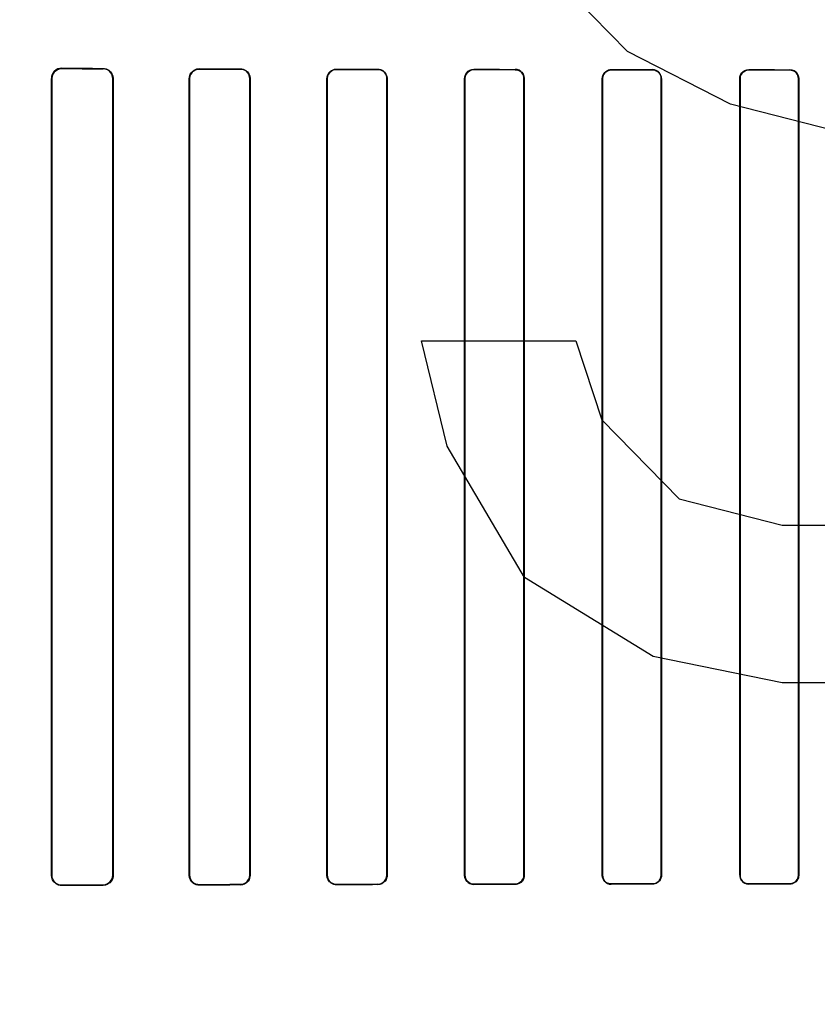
# Model space of a CAD drawing. Header units: millimetres. Extents: x 0 to 297, y 0 to 210.
# Tile 136 of 256: x 55.988 to 56.22, y 157.466 to 157.752. Entities that reach past the tile are written whole.
import ezdxf

# ---------------------------------------------------------------- set-up
doc = ezdxf.new("R2010")
doc.units = ezdxf.units.MM
doc.header["$LTSCALE"] = 16.335
doc.layers.get('0').update_dxf_attribs({"linetype": 'CONTINUOUS'})
for name, color, linetype in [('AXES_REF', 7, 'CONTINUOUS'), ('INTFCLR_1', 7, 'CONTINUOUS'), ('INTFCLR_72935', 7, 'CONTINUOUS')]:
    doc.layers.add(name, color=color, linetype=linetype)

msp = doc.modelspace()

# ---------------------------------------------------------------- linework, layer by layer
at = {"color": 7, "linetype": 'Continuous'}
for p, q in [((56.1649, 157.74313), (56.1349, 157.77377)), ((56.1949, 157.72781), (56.1649, 157.74313)), ((56.2249, 157.72015), (56.1949, 157.72781)), ((56.1124, 157.62823), (56.1049, 157.65887)), ((56.1049, 157.65887), (56.1499, 157.65887)), ((56.1499, 157.65887), (56.1574, 157.63589)), ((56.1574, 157.63589), (56.1799, 157.61292)), ((56.1349, 157.58994), (56.1124, 157.62823)), ((56.1799, 157.61292), (56.2099, 157.60526)), ((56.2099, 157.60526), (56.2699, 157.60526)), ((56.1724, 157.56696), (56.1349, 157.58994)), ((56.2099, 157.5593), (56.1724, 157.56696)), ((56.2699, 157.5593), (56.2099, 157.5593))]:
    msp.add_line(p, q, dxfattribs=at)
for radius in [7.75666, 7.756, 7.70633]:
    msp.add_circle((57.5224, 154.5393), radius, dxfattribs=at)
msp.add_arc((57.5224, 154.5393), 7.68, 278.277129, 261.722871, dxfattribs=at)
at = {"layer": 'AXES_REF', "color": 9, "linetype": 'Continuous'}
for radius in [7.07561, 4.74286]:
    msp.add_circle((57.5224, 154.5393), radius, dxfattribs=at)
at = {"layer": 'INTFCLR_1', "color": 9, "linetype": 'Continuous'}
for p, q in [((56.00018, 157.7383), (56.00018, 157.73818)), ((56.01218, 157.73814), (56.01218, 157.73825)), ((56.04018, 157.73817), (56.04018, 157.73806)), ((56.05218, 157.73803), (56.05218, 157.73813)), ((56.08018, 157.73806), (56.08018, 157.73796)), ((56.09218, 157.73794), (56.09218, 157.73804)), ((56.12018, 157.73798), (56.12018, 157.73789)), ((56.13218, 157.73787), (56.13218, 157.73796)), ((56.16018, 157.73792), (56.16018, 157.73783)), ((56.17218, 157.73782), (56.17218, 157.73791)), ((56.20018, 157.73788), (56.20018, 157.73779)), ((56.21218, 157.73778), (56.21218, 157.73787)), ((55.99728, 157.73529), (55.99715, 157.73529)), ((56.01513, 157.73529), (56.01502, 157.73529)), ((56.0374, 157.73529), (56.03729, 157.73529)), ((56.05501, 157.73529), (56.05491, 157.73529)), ((56.07749, 157.73529), (56.07739, 157.73529)), ((56.09492, 157.73529), (56.09482, 157.73529)), ((56.11757, 157.73529), (56.11747, 157.73529)), ((56.13485, 157.73529), (56.13476, 157.73529)), ((56.15763, 157.73529), (56.15754, 157.73529)), ((56.17479, 157.73529), (56.17471, 157.73529)), ((56.19767, 157.73529), (56.19758, 157.73529)), ((56.21475, 157.73529), (56.21467, 157.73529)), ((55.99715, 157.50329), (55.99728, 157.50329)), ((56.01502, 157.50329), (56.01513, 157.50329)), ((56.03729, 157.50329), (56.0374, 157.50329)), ((56.04018, 157.50052), (56.04018, 157.50041)), ((56.05218, 157.50044), (56.05218, 157.50055)), ((56.05491, 157.50329), (56.05501, 157.50329)), ((56.07739, 157.50329), (56.07749, 157.50329)), ((56.08018, 157.50061), (56.08018, 157.50051)), ((56.09218, 157.50054), (56.09218, 157.50063)), ((56.09482, 157.50329), (56.09492, 157.50329)), ((56.11747, 157.50329), (56.11757, 157.50329)), ((56.12018, 157.50068), (56.12018, 157.50059)), ((56.13218, 157.50061), (56.13218, 157.5007)), ((56.13476, 157.50329), (56.13485, 157.50329)), ((56.15754, 157.50329), (56.15763, 157.50329)), ((56.16018, 157.50074), (56.16018, 157.50065)), ((56.17218, 157.50067), (56.17218, 157.50075)), ((56.17471, 157.50329), (56.17479, 157.50329)), ((56.19758, 157.50329), (56.19767, 157.50329)), ((56.20018, 157.50078), (56.20018, 157.5007)), ((56.21218, 157.50071), (56.21218, 157.50079)), ((56.21467, 157.50329), (56.21475, 157.50329)), ((56.00018, 157.5004), (56.00018, 157.50028)), ((56.01218, 157.50032), (56.01218, 157.50044))]:
    msp.add_line(p, q, dxfattribs=at)
at = {"layer": 'INTFCLR_1', "color": 6, "linetype": 'Continuous'}
for p, q in [((55.99715, 157.50329), (55.99715, 157.73529)), ((55.99728, 157.50329), (55.99728, 157.73529)), ((56.01502, 157.73529), (56.01502, 157.50329)), ((56.01513, 157.73529), (56.01513, 157.50329)), ((56.03729, 157.50329), (56.03729, 157.73529)), ((56.0374, 157.50329), (56.0374, 157.73529)), ((56.05491, 157.73529), (56.05491, 157.50329)), ((56.05501, 157.73529), (56.05501, 157.50329)), ((56.07739, 157.50329), (56.07739, 157.73529)), ((56.07749, 157.50329), (56.07749, 157.73529)), ((56.09482, 157.73529), (56.09482, 157.50329)), ((56.09492, 157.73529), (56.09492, 157.50329)), ((56.11747, 157.50329), (56.11747, 157.73529)), ((56.11757, 157.50329), (56.11757, 157.73529)), ((56.13476, 157.73529), (56.13476, 157.50329)), ((56.13485, 157.73529), (56.13485, 157.50329)), ((56.15754, 157.50329), (56.15754, 157.73529)), ((56.15763, 157.50329), (56.15763, 157.73529)), ((56.17471, 157.73529), (56.17471, 157.50329)), ((56.17479, 157.73529), (56.17479, 157.50329)), ((56.19758, 157.50329), (56.19758, 157.73529)), ((56.19767, 157.50329), (56.19767, 157.73529)), ((56.21467, 157.73529), (56.21467, 157.50329)), ((56.21475, 157.73529), (56.21475, 157.50329))]:
    msp.add_line(p, q, dxfattribs=at)
msp.add_arc((56.00016, 157.73529), 0.00301, 89.7832, 179.9981, dxfattribs=at)
for centre, major_axis, start_param, end_param in [((56.30618, 157.73929), (0.41724, 0), -2.394089, -2.352695), ((56.30618, 157.73929), (0.44124, 0), -2.337129, -2.300034), ((56.30618, 157.73929), (0.41724, 0), -2.262072, -2.225293), ((56.30618, 157.73929), (0.44124, 0), -2.217858, -2.184193), ((56.30618, 157.73929), (0.41724, 0), -2.143198, -2.109347), ((56.30618, 157.73929), (0.44124, 0), -2.10853, -2.077154), ((56.30618, 157.73929), (0.41724, 0), -2.032847, -2.000965), ((56.30618, 157.73929), (0.44124, 0), -2.005937, -1.976148), ((56.30618, 157.73929), (0.41724, 0), -1.928279, -1.897747), ((56.30618, 157.73929), (0.44124, 0), -1.908037, -1.879358), ((56.30618, 157.73929), (0.41724, 0), -1.827661, -1.798036), ((56.30618, 157.73929), (0.44124, 0), -1.8134, -1.785477), ((56.30618, 157.49929), (0.44124, 0), 2.184193, 2.217858), ((56.30618, 157.49929), (0.44124, 0), 2.077154, 2.10853), ((56.30618, 157.49929), (0.41724, 0), 2.109347, 2.143198), ((56.30618, 157.49929), (0.44124, 0), 1.976148, 2.005937), ((56.30618, 157.49929), (0.41724, 0), 2.000965, 2.032847), ((56.30618, 157.49929), (0.44124, 0), 1.879358, 1.908037), ((56.30618, 157.49929), (0.41724, 0), 1.897747, 1.928279), ((56.30618, 157.49929), (0.44124, 0), 1.785477, 1.8134), ((56.30618, 157.49929), (0.41724, 0), 1.798036, 1.827661), ((56.30618, 157.49929), (0.44124, 0), 2.300034, 2.337129), ((56.30618, 157.49929), (0.41724, 0), 2.352695, 2.394089), ((56.30618, 157.49929), (0.41724, 0), 2.225293, 2.262072)]:
    msp.add_ellipse(centre, major_axis=major_axis, ratio=0.003491, start_param=start_param, end_param=end_param, dxfattribs=at)
for points, knots in [([(55.99728, 157.73529), (55.99728, 157.73587), (55.99772, 157.73737), (55.99928, 157.73818), (56.00018, 157.73818)], [0, 0, 0, 0, 0.392607, 1, 1, 1, 1]), ([(56.01218, 157.73825), (56.01277, 157.73825), (56.01431, 157.73779), (56.01513, 157.7362), (56.01513, 157.73529)], [0, 0, 0, 0, 0.394587, 1, 1, 1, 1]), ([(56.03729, 157.73529), (56.03729, 157.73588), (56.03775, 157.73739), (56.0393, 157.73817), (56.04018, 157.73817)], [0, 0, 0, 0, 0.405294, 1, 1, 1, 1]), ([(56.0374, 157.73529), (56.0374, 157.73587), (56.03785, 157.73732), (56.03934, 157.73806), (56.04018, 157.73806)], [0, 0, 0, 0, 0.4116, 1, 1, 1, 1]), ([(56.05218, 157.73813), (56.05271, 157.73813), (56.05418, 157.73772), (56.05501, 157.73619), (56.05501, 157.73529)], [0, 0, 0, 0, 0.373744, 1, 1, 1, 1]), ([(56.05218, 157.73803), (56.05269, 157.73803), (56.0541, 157.73764), (56.05491, 157.73616), (56.05491, 157.73529)], [0, 0, 0, 0, 0.369218, 1, 1, 1, 1]), ([(56.07739, 157.73529), (56.07739, 157.73588), (56.07786, 157.73734), (56.07935, 157.73806), (56.08018, 157.73806)], [0, 0, 0, 0, 0.419413, 1, 1, 1, 1]), ([(56.07749, 157.73529), (56.07749, 157.73586), (56.07795, 157.73727), (56.07939, 157.73797), (56.08018, 157.73796)], [0, 0, 0, 0, 0.422806, 1, 1, 1, 1]), ([(56.09218, 157.73804), (56.09268, 157.73804), (56.0941, 157.73766), (56.09492, 157.73618), (56.09492, 157.73529)], [0, 0, 0, 0, 0.361999, 1, 1, 1, 1]), ([(56.09218, 157.73794), (56.09272, 157.73794), (56.0941, 157.73752), (56.09482, 157.73609), (56.09482, 157.73529)], [0, 0, 0, 0, 0.401644, 1, 1, 1, 1]), ([(56.11747, 157.73529), (56.11747, 157.73588), (56.11794, 157.73729), (56.11939, 157.73798), (56.12018, 157.73798)], [0, 0, 0, 0, 0.429291, 1, 1, 1, 1]), ([(56.11757, 157.73529), (56.11757, 157.73586), (56.11802, 157.73723), (56.11942, 157.73789), (56.12018, 157.73789)], [0, 0, 0, 0, 0.431437, 1, 1, 1, 1]), ([(56.13218, 157.73796), (56.13266, 157.73796), (56.13403, 157.73761), (56.13485, 157.73616), (56.13485, 157.73529)], [0, 0, 0, 0, 0.354298, 1, 1, 1, 1]), ([(56.13218, 157.73787), (56.13269, 157.73787), (56.13404, 157.73747), (56.13476, 157.73608), (56.13476, 157.73529)], [0, 0, 0, 0, 0.393954, 1, 1, 1, 1]), ([(56.15754, 157.73529), (56.15754, 157.73587), (56.158, 157.73726), (56.15942, 157.73792), (56.16018, 157.73792)], [0, 0, 0, 0, 0.436745, 1, 1, 1, 1]), ([(56.15763, 157.73529), (56.15763, 157.73586), (56.15808, 157.73719), (56.15945, 157.73783), (56.16018, 157.73783)], [0, 0, 0, 0, 0.438001, 1, 1, 1, 1]), ([(56.17218, 157.73782), (56.17268, 157.73782), (56.17399, 157.73744), (56.17471, 157.73607), (56.17471, 157.73529)], [0, 0, 0, 0, 0.388492, 1, 1, 1, 1]), ([(56.19758, 157.73529), (56.19758, 157.73587), (56.19805, 157.73723), (56.19944, 157.73788), (56.20018, 157.73788)], [0, 0, 0, 0, 0.442114, 1, 1, 1, 1]), ([(56.19767, 157.73529), (56.19767, 157.73586), (56.19813, 157.73718), (56.19947, 157.73779), (56.20018, 157.73779)], [0, 0, 0, 0, 0.449607, 1, 1, 1, 1]), ([(56.21475, 157.73529), (56.21475, 157.73573), (56.21443, 157.73706), (56.21303, 157.73787), (56.21218, 157.73787)], [0, 0, 0, 0, 0.342753, 1, 1, 1, 1]), ([(56.21218, 157.73778), (56.21266, 157.73778), (56.21396, 157.73741), (56.21467, 157.73607), (56.21467, 157.73529)], [0, 0, 0, 0, 0.384779, 1, 1, 1, 1]), ([(56.00018, 157.50028), (55.99956, 157.50027), (55.99798, 157.50074), (55.99715, 157.50237), (55.99715, 157.50329)], [0, 0, 0, 0, 0.401574, 1, 1, 1, 1]), ([(56.00018, 157.5004), (55.9996, 157.50039), (55.99809, 157.50083), (55.99728, 157.50239), (55.99728, 157.50329)], [0, 0, 0, 0, 0.393821, 1, 1, 1, 1]), ([(56.01502, 157.50329), (56.01502, 157.5027), (56.01457, 157.50122), (56.01304, 157.50044), (56.01218, 157.50044)], [0, 0, 0, 0, 0.402383, 1, 1, 1, 1]), ([(56.01513, 157.50329), (56.01513, 157.5027), (56.01468, 157.50115), (56.01309, 157.50032), (56.01218, 157.50032)], [0, 0, 0, 0, 0.39343, 1, 1, 1, 1]), ([(56.04018, 157.50041), (56.03962, 157.50041), (56.03812, 157.50082), (56.03729, 157.50238), (56.03729, 157.50329)], [0, 0, 0, 0, 0.379371, 1, 1, 1, 1]), ([(56.04018, 157.50052), (56.03965, 157.50051), (56.03821, 157.50091), (56.0374, 157.50241), (56.0374, 157.50329)], [0, 0, 0, 0, 0.373842, 1, 1, 1, 1]), ([(56.05491, 157.50329), (56.05491, 157.50271), (56.05446, 157.50128), (56.05299, 157.50055), (56.05218, 157.50055)], [0, 0, 0, 0, 0.417004, 1, 1, 1, 1]), ([(56.05501, 157.50329), (56.05501, 157.50269), (56.05455, 157.50121), (56.05302, 157.50044), (56.05218, 157.50044)], [0, 0, 0, 0, 0.412853, 1, 1, 1, 1]), ([(56.08018, 157.50051), (56.07966, 157.50051), (56.07822, 157.50089), (56.07739, 157.50239), (56.07739, 157.50329)], [0, 0, 0, 0, 0.365847, 1, 1, 1, 1]), ([(56.08018, 157.50061), (56.07968, 157.50061), (56.0783, 157.50097), (56.07749, 157.50242), (56.07749, 157.50329)], [0, 0, 0, 0, 0.362578, 1, 1, 1, 1]), ([(56.09482, 157.50329), (56.09482, 157.50271), (56.09437, 157.50132), (56.09295, 157.50064), (56.09218, 157.50063)], [0, 0, 0, 0, 0.426866, 1, 1, 1, 1]), ([(56.09492, 157.50329), (56.09492, 157.50269), (56.09445, 157.50126), (56.09298, 157.50054), (56.09218, 157.50054)], [0, 0, 0, 0, 0.424164, 1, 1, 1, 1]), ([(56.12018, 157.50059), (56.11969, 157.50059), (56.11829, 157.50095), (56.11747, 157.50241), (56.11747, 157.50329)], [0, 0, 0, 0, 0.356863, 1, 1, 1, 1]), ([(56.12018, 157.50068), (56.11965, 157.50068), (56.11829, 157.50108), (56.11757, 157.50249), (56.11757, 157.50329)], [0, 0, 0, 0, 0.396505, 1, 1, 1, 1]), ([(56.13476, 157.50329), (56.13476, 157.50272), (56.1343, 157.50136), (56.13292, 157.5007), (56.13218, 157.5007)], [0, 0, 0, 0, 0.434514, 1, 1, 1, 1]), ([(56.13485, 157.50329), (56.13485, 157.5027), (56.13438, 157.50129), (56.13295, 157.50061), (56.13218, 157.50061)], [0, 0, 0, 0, 0.432833, 1, 1, 1, 1]), ([(56.16018, 157.50065), (56.15971, 157.50065), (56.15835, 157.50099), (56.15754, 157.50242), (56.15754, 157.50329)], [0, 0, 0, 0, 0.350516, 1, 1, 1, 1]), ([(56.16018, 157.50074), (56.15967, 157.50074), (56.15834, 157.50112), (56.15763, 157.5025), (56.15763, 157.50329)], [0, 0, 0, 0, 0.390278, 1, 1, 1, 1]), ([(56.17479, 157.50329), (56.17479, 157.5027), (56.17433, 157.50132), (56.17292, 157.50067), (56.17218, 157.50067)], [0, 0, 0, 0, 0.439306, 1, 1, 1, 1]), ([(56.17471, 157.50329), (56.17471, 157.50271), (56.17425, 157.50138), (56.17289, 157.50076), (56.17218, 157.50075)], [0, 0, 0, 0, 0.445822, 1, 1, 1, 1]), ([(56.19758, 157.50329), (56.19758, 157.50284), (56.19791, 157.50151), (56.19931, 157.5007), (56.20018, 157.5007)], [0, 0, 0, 0, 0.341445, 1, 1, 1, 1]), ([(56.20018, 157.50078), (56.19968, 157.50078), (56.19838, 157.50115), (56.19767, 157.50251), (56.19767, 157.50329)], [0, 0, 0, 0, 0.385963, 1, 1, 1, 1]), ([(56.21475, 157.50329), (56.21475, 157.50279), (56.21438, 157.50145), (56.21299, 157.50071), (56.21218, 157.50071)], [0, 0, 0, 0, 0.377866, 1, 1, 1, 1]), ([(56.21467, 157.50329), (56.21467, 157.50271), (56.21421, 157.5014), (56.21287, 157.50079), (56.21218, 157.50079)], [0, 0, 0, 0, 0.450447, 1, 1, 1, 1])]:
    msp.add_open_spline(points, degree=3, knots=knots, dxfattribs=at)
at = {"layer": 'INTFCLR_72935', "color": 9, "linetype": 'Continuous'}
for p, q in [((56.00018, 157.73818), (56.00018, 157.7383)), ((56.01218, 157.73825), (56.01218, 157.73814)), ((56.04018, 157.73806), (56.04018, 157.73817)), ((56.05218, 157.73813), (56.05218, 157.73803)), ((56.08018, 157.73796), (56.08018, 157.73806)), ((56.09218, 157.73804), (56.09218, 157.73794)), ((56.12018, 157.73789), (56.12018, 157.73798)), ((56.13218, 157.73796), (56.13218, 157.73787)), ((56.16018, 157.73783), (56.16018, 157.73792)), ((56.17218, 157.73791), (56.17218, 157.73782)), ((56.20018, 157.73779), (56.20018, 157.73788)), ((56.21218, 157.73787), (56.21218, 157.73778)), ((55.99715, 157.73529), (55.99728, 157.73529)), ((56.01502, 157.73529), (56.01513, 157.73529)), ((56.03729, 157.73529), (56.0374, 157.73529)), ((56.05491, 157.73529), (56.05501, 157.73529)), ((56.07739, 157.73529), (56.07749, 157.73529)), ((56.09482, 157.73529), (56.09492, 157.73529)), ((56.11747, 157.73529), (56.11757, 157.73529)), ((56.13476, 157.73529), (56.13485, 157.73529)), ((56.15754, 157.73529), (56.15763, 157.73529)), ((56.17471, 157.73529), (56.17479, 157.73529)), ((56.19758, 157.73529), (56.19767, 157.73529)), ((56.21467, 157.73529), (56.21475, 157.73529)), ((55.99728, 157.50329), (55.99715, 157.50329)), ((56.01513, 157.50329), (56.01502, 157.50329)), ((56.0374, 157.50329), (56.03729, 157.50329)), ((56.04018, 157.50041), (56.04018, 157.50052)), ((56.05218, 157.50055), (56.05218, 157.50044)), ((56.05501, 157.50329), (56.05491, 157.50329)), ((56.07749, 157.50329), (56.07739, 157.50329)), ((56.08018, 157.50051), (56.08018, 157.50061)), ((56.09218, 157.50063), (56.09218, 157.50054)), ((56.09492, 157.50329), (56.09482, 157.50329)), ((56.11757, 157.50329), (56.11747, 157.50329)), ((56.12018, 157.50059), (56.12018, 157.50068)), ((56.13218, 157.5007), (56.13218, 157.50061)), ((56.13485, 157.50329), (56.13476, 157.50329)), ((56.15763, 157.50329), (56.15754, 157.50329)), ((56.16018, 157.50065), (56.16018, 157.50074)), ((56.17218, 157.50075), (56.17218, 157.50067)), ((56.17479, 157.50329), (56.17471, 157.50329)), ((56.19767, 157.50329), (56.19758, 157.50329)), ((56.20018, 157.5007), (56.20018, 157.50078)), ((56.21218, 157.50079), (56.21218, 157.50071)), ((56.21475, 157.50329), (56.21467, 157.50329)), ((56.00018, 157.50028), (56.00018, 157.5004)), ((56.01218, 157.50044), (56.01218, 157.50032))]:
    msp.add_line(p, q, dxfattribs=at)
at = {"layer": 'INTFCLR_72935', "color": 6, "linetype": 'Continuous'}
for p, q in [((55.99715, 157.73529), (55.99715, 157.50329)), ((55.99728, 157.73529), (55.99728, 157.50329)), ((56.01502, 157.50329), (56.01502, 157.73529)), ((56.01513, 157.50329), (56.01513, 157.73529)), ((56.03729, 157.73529), (56.03729, 157.50329)), ((56.0374, 157.73529), (56.0374, 157.50329)), ((56.05491, 157.50329), (56.05491, 157.73529)), ((56.05501, 157.50329), (56.05501, 157.73529)), ((56.07739, 157.73529), (56.07739, 157.50329)), ((56.07749, 157.73529), (56.07749, 157.50329)), ((56.09482, 157.50329), (56.09482, 157.73529)), ((56.09492, 157.50329), (56.09492, 157.73529)), ((56.11747, 157.73529), (56.11747, 157.50329)), ((56.11757, 157.73529), (56.11757, 157.50329)), ((56.13476, 157.50329), (56.13476, 157.73529)), ((56.13485, 157.50329), (56.13485, 157.73529)), ((56.15754, 157.73529), (56.15754, 157.50329)), ((56.15763, 157.73529), (56.15763, 157.50329)), ((56.17471, 157.50329), (56.17471, 157.73529)), ((56.17479, 157.50329), (56.17479, 157.73529)), ((56.19758, 157.73529), (56.19758, 157.50329)), ((56.19767, 157.73529), (56.19767, 157.50329)), ((56.21467, 157.50329), (56.21467, 157.73529)), ((56.21475, 157.50329), (56.21475, 157.73529))]:
    msp.add_line(p, q, dxfattribs=at)
at = {"layer": 'INTFCLR_72935', "color": 7, "linetype": 'Continuous'}
msp.add_lwpolyline([(55.99918, 157.73813), (55.99928, 157.73816), (55.99939, 157.73819), (55.99949, 157.73822), (55.9996, 157.73824), (55.99971, 157.73826), (55.99983, 157.73828), (55.99994, 157.73829), (56.00006, 157.7383), (56.00018, 157.7383)], dxfattribs=at)
at = {"layer": 'INTFCLR_72935', "color": 6, "linetype": 'Continuous'}
for centre, major_axis, start_param, end_param in [((56.30618, 157.73929), (0.41724, 0), -2.394089, -2.352695), ((56.30618, 157.73929), (0.44124, 0), -2.337129, -2.300034), ((56.30618, 157.73929), (0.41724, 0), -2.262072, -2.225293), ((56.30618, 157.73929), (0.44124, 0), -2.217858, -2.184193), ((56.30618, 157.73929), (0.41724, 0), -2.143198, -2.109347), ((56.30618, 157.73929), (0.44124, 0), -2.10853, -2.077154), ((56.30618, 157.73929), (0.41724, 0), -2.032847, -2.000965), ((56.30618, 157.73929), (0.44124, 0), -2.005937, -1.976148), ((56.30618, 157.73929), (0.41724, 0), -1.928279, -1.897747), ((56.30618, 157.73929), (0.44124, 0), -1.908037, -1.879358), ((56.30618, 157.73929), (0.41724, 0), -1.827661, -1.798036), ((56.30618, 157.73929), (0.44124, 0), -1.8134, -1.785477), ((56.30618, 157.49929), (0.44124, 0), 2.184193, 2.217858), ((56.30618, 157.49929), (0.44124, 0), 2.077154, 2.10853), ((56.30618, 157.49929), (0.41724, 0), 2.109347, 2.143198), ((56.30618, 157.49929), (0.44124, 0), 1.976148, 2.005937), ((56.30618, 157.49929), (0.41724, 0), 2.000965, 2.032847), ((56.30618, 157.49929), (0.44124, 0), 1.879358, 1.908037), ((56.30618, 157.49929), (0.41724, 0), 1.897747, 1.928279), ((56.30618, 157.49929), (0.44124, 0), 1.785477, 1.8134), ((56.30618, 157.49929), (0.41724, 0), 1.798036, 1.827661), ((56.30618, 157.49929), (0.44124, 0), 2.300034, 2.337129), ((56.30618, 157.49929), (0.41724, 0), 2.352695, 2.394089), ((56.30618, 157.49929), (0.41724, 0), 2.225293, 2.262072)]:
    msp.add_ellipse(centre, major_axis=major_axis, ratio=0.003491, start_param=start_param, end_param=end_param, dxfattribs=at)
at = {"layer": 'INTFCLR_72935', "color": 7, "linetype": 'Continuous'}
msp.add_open_spline([(56.00018, 157.7383), (55.99956, 157.73829), (55.99799, 157.73783), (55.99715, 157.73621), (55.99715, 157.73529)], degree=3, knots=[0, 0, 0, 0, 0.401573, 1, 1, 1, 1], dxfattribs=at)
at = {"layer": 'INTFCLR_72935', "color": 6, "linetype": 'Continuous'}
for points, knots in [([(56.00018, 157.73818), (55.99959, 157.73818), (55.99808, 157.73773), (55.99728, 157.73617), (55.99728, 157.73529)], [0, 0, 0, 0, 0.398583, 1, 1, 1, 1]), ([(56.01218, 157.73825), (56.01278, 157.73825), (56.01432, 157.73778), (56.01513, 157.73619), (56.01513, 157.73529)], [0, 0, 0, 0, 0.400719, 1, 1, 1, 1]), ([(56.01502, 157.73529), (56.01502, 157.73587), (56.01457, 157.73735), (56.01304, 157.73814), (56.01218, 157.73814)], [0, 0, 0, 0, 0.400302, 1, 1, 1, 1]), ([(56.03729, 157.73529), (56.03729, 157.73588), (56.03775, 157.73739), (56.0393, 157.73817), (56.04018, 157.73817)], [0, 0, 0, 0, 0.404897, 1, 1, 1, 1]), ([(56.04018, 157.73806), (56.03964, 157.73806), (56.03819, 157.73765), (56.0374, 157.73616), (56.0374, 157.73529)], [0, 0, 0, 0, 0.383513, 1, 1, 1, 1]), ([(56.05218, 157.73813), (56.05273, 157.73813), (56.0542, 157.73771), (56.05501, 157.73618), (56.05501, 157.73529)], [0, 0, 0, 0, 0.383063, 1, 1, 1, 1]), ([(56.05491, 157.73529), (56.05491, 157.73587), (56.05446, 157.7373), (56.05299, 157.73803), (56.05218, 157.73803)], [0, 0, 0, 0, 0.417183, 1, 1, 1, 1]), ([(56.07739, 157.73529), (56.07739, 157.73588), (56.07786, 157.73734), (56.07936, 157.73806), (56.08018, 157.73806)], [0, 0, 0, 0, 0.422387, 1, 1, 1, 1]), ([(56.08018, 157.73796), (56.07968, 157.73797), (56.0783, 157.7376), (56.07749, 157.73615), (56.07749, 157.73529)], [0, 0, 0, 0, 0.362579, 1, 1, 1, 1]), ([(56.09218, 157.73804), (56.09269, 157.73804), (56.09411, 157.73765), (56.09492, 157.73616), (56.09492, 157.73529)], [0, 0, 0, 0, 0.370654, 1, 1, 1, 1]), ([(56.09482, 157.73529), (56.09482, 157.73587), (56.09437, 157.73726), (56.09295, 157.73794), (56.09218, 157.73794)], [0, 0, 0, 0, 0.429389, 1, 1, 1, 1]), ([(56.11747, 157.73529), (56.11747, 157.73588), (56.11795, 157.7373), (56.1194, 157.73798), (56.12018, 157.73798)], [0, 0, 0, 0, 0.434167, 1, 1, 1, 1]), ([(56.12018, 157.73789), (56.11964, 157.73789), (56.11828, 157.73748), (56.11757, 157.73608), (56.11757, 157.73529)], [0, 0, 0, 0, 0.404562, 1, 1, 1, 1]), ([(56.13485, 157.73529), (56.13485, 157.73588), (56.13438, 157.73728), (56.13295, 157.73796), (56.13218, 157.73796)], [0, 0, 0, 0, 0.432834, 1, 1, 1, 1]), ([(56.13476, 157.73529), (56.13476, 157.73586), (56.1343, 157.73722), (56.13291, 157.73787), (56.13218, 157.73787)], [0, 0, 0, 0, 0.438506, 1, 1, 1, 1]), ([(56.15754, 157.73529), (56.15754, 157.73588), (56.15801, 157.73727), (56.15943, 157.73792), (56.16018, 157.73792)], [0, 0, 0, 0, 0.443145, 1, 1, 1, 1]), ([(56.16018, 157.73783), (56.15966, 157.73783), (56.15833, 157.73744), (56.15763, 157.73607), (56.15763, 157.73529)], [0, 0, 0, 0, 0.397667, 1, 1, 1, 1]), ([(56.17479, 157.73529), (56.17479, 157.73587), (56.17433, 157.73725), (56.17292, 157.73791), (56.17218, 157.73791)], [0, 0, 0, 0, 0.439306, 1, 1, 1, 1]), ([(56.17471, 157.73529), (56.17471, 157.73586), (56.17425, 157.73719), (56.17289, 157.73782), (56.17218, 157.73782)], [0, 0, 0, 0, 0.445822, 1, 1, 1, 1]), ([(56.19758, 157.73529), (56.19758, 157.73588), (56.19806, 157.73725), (56.19945, 157.73788), (56.20018, 157.73788)], [0, 0, 0, 0, 0.448931, 1, 1, 1, 1]), ([(56.20018, 157.73779), (56.19967, 157.73779), (56.19837, 157.73741), (56.19767, 157.73606), (56.19767, 157.73529)], [0, 0, 0, 0, 0.393269, 1, 1, 1, 1]), ([(56.21218, 157.73787), (56.21269, 157.73787), (56.21403, 157.73748), (56.21475, 157.73609), (56.21475, 157.73529)], [0, 0, 0, 0, 0.389513, 1, 1, 1, 1]), ([(56.21467, 157.73529), (56.21467, 157.73586), (56.21421, 157.73717), (56.21287, 157.73778), (56.21218, 157.73778)], [0, 0, 0, 0, 0.450447, 1, 1, 1, 1]), ([(55.99728, 157.50329), (55.99728, 157.50271), (55.99772, 157.5012), (55.99928, 157.50039), (56.00018, 157.5004)], [0, 0, 0, 0, 0.392511, 1, 1, 1, 1]), ([(56.01218, 157.50044), (56.01274, 157.50044), (56.01422, 157.50088), (56.01502, 157.50241), (56.01502, 157.50329)], [0, 0, 0, 0, 0.393004, 1, 1, 1, 1]), ([(56.01513, 157.50329), (56.01513, 157.5027), (56.01468, 157.50116), (56.01309, 157.50032), (56.01218, 157.50032)], [0, 0, 0, 0, 0.391624, 1, 1, 1, 1]), ([(56.04018, 157.50041), (56.03961, 157.50041), (56.03811, 157.50084), (56.03729, 157.50239), (56.03729, 157.50329)], [0, 0, 0, 0, 0.387522, 1, 1, 1, 1]), ([(56.0374, 157.50329), (56.0374, 157.50271), (56.03785, 157.50125), (56.03934, 157.50051), (56.04018, 157.50052)], [0, 0, 0, 0, 0.411738, 1, 1, 1, 1]), ([(56.05218, 157.50055), (56.0527, 157.50055), (56.05412, 157.50095), (56.05491, 157.50242), (56.05491, 157.50329)], [0, 0, 0, 0, 0.378712, 1, 1, 1, 1]), ([(56.05501, 157.50329), (56.05501, 157.50269), (56.05455, 157.50121), (56.05303, 157.50044), (56.05218, 157.50044)], [0, 0, 0, 0, 0.411614, 1, 1, 1, 1]), ([(56.08018, 157.50051), (56.07964, 157.50051), (56.0782, 157.50091), (56.07739, 157.50241), (56.07739, 157.50329)], [0, 0, 0, 0, 0.376214, 1, 1, 1, 1]), ([(56.07749, 157.50329), (56.07749, 157.5027), (56.07795, 157.5013), (56.07939, 157.50061), (56.08018, 157.50061)], [0, 0, 0, 0, 0.426616, 1, 1, 1, 1]), ([(56.09218, 157.50063), (56.09273, 157.50064), (56.09411, 157.50106), (56.09482, 157.50249), (56.09482, 157.50329)], [0, 0, 0, 0, 0.409084, 1, 1, 1, 1]), ([(56.09492, 157.50329), (56.09492, 157.50269), (56.09445, 157.50125), (56.09298, 157.50054), (56.09218, 157.50054)], [0, 0, 0, 0, 0.425926, 1, 1, 1, 1]), ([(56.11747, 157.50329), (56.11747, 157.5027), (56.11794, 157.50128), (56.11939, 157.50059), (56.12018, 157.50059)], [0, 0, 0, 0, 0.429291, 1, 1, 1, 1]), ([(56.11757, 157.50329), (56.11757, 157.50271), (56.11803, 157.50134), (56.11943, 157.50068), (56.12018, 157.50068)], [0, 0, 0, 0, 0.436653, 1, 1, 1, 1]), ([(56.13218, 157.5007), (56.1327, 157.5007), (56.13405, 157.50111), (56.13476, 157.5025), (56.13476, 157.50329)], [0, 0, 0, 0, 0.400765, 1, 1, 1, 1]), ([(56.13485, 157.50329), (56.13485, 157.50269), (56.13438, 157.50129), (56.13294, 157.50061), (56.13218, 157.50061)], [0, 0, 0, 0, 0.43647, 1, 1, 1, 1]), ([(56.15754, 157.50329), (56.15754, 157.5027), (56.158, 157.50131), (56.15942, 157.50065), (56.16018, 157.50065)], [0, 0, 0, 0, 0.436747, 1, 1, 1, 1]), ([(56.15763, 157.50329), (56.15763, 157.50271), (56.15809, 157.50137), (56.15945, 157.50074), (56.16018, 157.50074)], [0, 0, 0, 0, 0.443691, 1, 1, 1, 1]), ([(56.17218, 157.50075), (56.17268, 157.50076), (56.174, 157.50114), (56.17471, 157.50251), (56.17471, 157.50329)], [0, 0, 0, 0, 0.393494, 1, 1, 1, 1]), ([(56.17479, 157.50329), (56.17479, 157.50269), (56.17432, 157.50132), (56.17292, 157.50067), (56.17218, 157.50067)], [0, 0, 0, 0, 0.444674, 1, 1, 1, 1]), ([(56.19758, 157.50329), (56.19758, 157.5027), (56.19805, 157.50134), (56.19944, 157.5007), (56.20018, 157.5007)], [0, 0, 0, 0, 0.442115, 1, 1, 1, 1]), ([(56.19767, 157.50329), (56.19767, 157.50271), (56.19813, 157.50139), (56.19947, 157.50078), (56.20018, 157.50078)], [0, 0, 0, 0, 0.449607, 1, 1, 1, 1]), ([(56.21218, 157.50079), (56.21267, 157.50079), (56.21397, 157.50117), (56.21467, 157.50251), (56.21467, 157.50329)], [0, 0, 0, 0, 0.38908, 1, 1, 1, 1]), ([(56.21475, 157.50329), (56.21475, 157.5027), (56.21428, 157.50134), (56.2129, 157.50071), (56.21218, 157.50071)], [0, 0, 0, 0, 0.449916, 1, 1, 1, 1])]:
    msp.add_open_spline(points, degree=3, knots=knots, dxfattribs=at)

doc.saveas('drawing.dxf')
